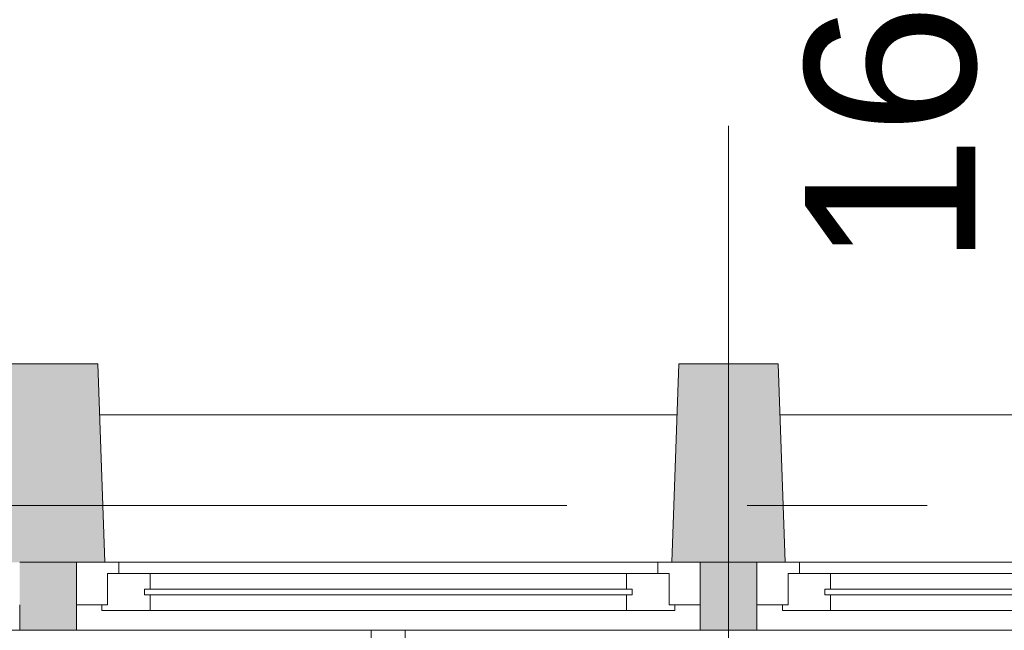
# Model space of a CAD drawing. Header units: centimetres. Extents: x -2424 to 2319, y 5 to 3760.
# Tile 74 of 117: x -751 to -577, y 3511 to 3619. Entities that reach past the tile are written whole.
import ezdxf

# ---------------------------------------------------------------- set-up
doc = ezdxf.new("R2010")
doc.units = ezdxf.units.CM
doc.linetypes.add('Oś', pattern=[222.25, 127, -31.75, 31.75, -31.75])
for name, color, linetype, lineweight in [('A-GLAZ', 151, 'Continuous', 13), ('A-WALL', 113, 'Continuous', 13), ('S-COLS', 52, 'Continuous', 13), ('S-GRID', 1, 'Continuous', 13), ('S-GRID-IDEN', 1, 'Continuous', 13)]:
    doc.layers.add(name, color=color, linetype=linetype, lineweight=lineweight)
doc.layers.add('A-WALL-PATT', color=111, linetype='Continuous', lineweight=13, plot=False)
doc.styles.add('Arial_5', font='arial.ttf', dxfattribs={"height": 30})

msp = doc.modelspace()

# ---------------------------------------------------------------- hatches: boundary and pattern name
at = {"layer": 'S-COLS', "lineweight": 9}
for points in [[(-735.62, 3523.33), (-736.87, 3558.33), (-754.37, 3558.33), (-755.62, 3523.33), (-740.62, 3523.33)], [(-630.62, 3523.33), (-615.62, 3523.33), (-616.87, 3558.33), (-634.37, 3558.33), (-635.62, 3523.33)]]:
    msp.add_hatch(color=251, dxfattribs=at).paths.add_polyline_path(points, flags=0)

# ---------------------------------------------------------------- linework, layer by layer
at = {"layer": 'A-GLAZ', "color": 251, "lineweight": 9}
for p, q in [((-740.62, 3523.33), (-733.12, 3523.33)), ((-740.62, 3515.83), (-740.62, 3523.33)), ((-630.62, 3523.33), (-740.62, 3523.33)), ((-733.12, 3523.33), (-733.12, 3521.33)), ((-733.12, 3523.33), (-638.12, 3523.33)), ((-638.12, 3523.33), (-630.62, 3523.33)), ((-638.12, 3521.33), (-638.12, 3523.33)), ((-630.62, 3523.33), (-630.62, 3515.83)), ((-613.12, 3523.33), (-620.62, 3523.33)), ((-620.62, 3523.33), (-620.62, 3515.83)), ((-620.62, 3523.33), (-510.62, 3523.33)), ((-613.12, 3521.33), (-613.12, 3523.33)), ((-518.12, 3523.33), (-613.12, 3523.33)), ((-735.12, 3521.33), (-727.62, 3521.33)), ((-735.12, 3515.83), (-735.12, 3521.33)), ((-733.12, 3521.33), (-735.12, 3521.33)), ((-735.12, 3521.33), (-735.12, 3515.83)), ((-727.62, 3521.33), (-727.62, 3518.58)), ((-727.62, 3521.33), (-643.62, 3521.33)), ((-643.62, 3521.33), (-636.12, 3521.33)), ((-643.62, 3518.58), (-643.62, 3521.33)), ((-636.12, 3521.33), (-638.12, 3521.33)), ((-636.12, 3521.33), (-636.12, 3515.83)), ((-636.12, 3515.83), (-636.12, 3521.33)), ((-607.62, 3521.33), (-615.12, 3521.33)), ((-615.12, 3521.33), (-615.12, 3515.83)), ((-615.12, 3515.83), (-615.12, 3521.33)), ((-615.12, 3521.33), (-613.12, 3521.33)), ((-607.62, 3518.58), (-607.62, 3521.33)), ((-523.62, 3521.33), (-607.62, 3521.33)), ((-728.62, 3518.58), (-642.62, 3518.58)), ((-728.62, 3517.58), (-728.62, 3518.58)), ((-728.62, 3518.58), (-728.62, 3517.58)), ((-727.62, 3518.58), (-728.62, 3518.58)), ((-642.62, 3518.58), (-643.62, 3518.58)), ((-642.62, 3518.58), (-642.62, 3517.58)), ((-642.62, 3517.58), (-642.62, 3518.58)), ((-522.62, 3518.58), (-608.62, 3518.58)), ((-608.62, 3518.58), (-608.62, 3517.58)), ((-608.62, 3517.58), (-608.62, 3518.58)), ((-608.62, 3518.58), (-607.62, 3518.58)), ((-642.62, 3517.58), (-728.62, 3517.58)), ((-728.62, 3517.58), (-727.62, 3517.58)), ((-727.62, 3517.58), (-727.62, 3514.83)), ((-643.62, 3517.58), (-642.62, 3517.58)), ((-643.62, 3514.83), (-643.62, 3517.58)), ((-608.62, 3517.58), (-522.62, 3517.58)), ((-607.62, 3517.58), (-608.62, 3517.58)), ((-607.62, 3514.83), (-607.62, 3517.58)), ((-735.12, 3515.83), (-740.62, 3515.83)), ((-736.12, 3515.83), (-735.12, 3515.83)), ((-736.12, 3514.83), (-736.12, 3515.83)), ((-727.62, 3514.83), (-736.12, 3514.83)), ((-727.62, 3514.83), (-643.62, 3514.83)), ((-635.12, 3514.83), (-643.62, 3514.83)), ((-636.12, 3515.83), (-635.12, 3515.83)), ((-630.62, 3515.83), (-636.12, 3515.83)), ((-635.12, 3515.83), (-635.12, 3514.83)), ((-620.62, 3515.83), (-615.12, 3515.83)), ((-615.12, 3515.83), (-616.12, 3515.83)), ((-616.12, 3515.83), (-616.12, 3514.83)), ((-616.12, 3514.83), (-607.62, 3514.83)), ((-523.62, 3514.83), (-607.62, 3514.83))]:
    msp.add_line(p, q, dxfattribs=at)
at = {"layer": 'A-WALL', "color": 251, "lineweight": 9}
for p, q in [((-736.55, 3549.33), (-634.69, 3549.33)), ((-616.55, 3549.33), (-514.69, 3549.33)), ((-750.62, 3515.83), (-750.62, 3511.33)), ((-740.62, 3511.33), (-740.62, 3515.83)), ((-630.62, 3515.83), (-630.62, 3511.33)), ((-620.62, 3511.33), (-620.62, 3515.83)), ((-510.62, 3511.33), (-922.62, 3511.33)), ((-688.62, 3271.29), (-688.62, 3511.33)), ((-682.62, 3511.33), (-682.62, 3271.29))]:
    msp.add_line(p, q, dxfattribs=at)
at = {"layer": 'A-WALL-PATT', "color": 251, "linetype": 'Continuous', "lineweight": 9, "extrusion": (0, 0, -1)}
for points in [[(746.12, 3511.33), (750.62, 3523.33), (750.62, 3511.33)], [(750.62, 3523.33), (746.12, 3511.33), (740.62, 3523.33)], [(740.62, 3523.33), (746.12, 3511.33), (740.62, 3511.33)], [(625.12, 3511.33), (630.62, 3523.33), (630.62, 3511.33)], [(630.62, 3523.33), (625.12, 3511.33), (620.62, 3523.33)], [(620.62, 3523.33), (625.12, 3511.33), (620.62, 3511.33)]]:
    msp.add_solid(points, dxfattribs=at)
at = {"layer": 'S-COLS', "color": 251, "lineweight": 9}
for p, q in [((-754.37, 3558.33), (-736.87, 3558.33)), ((-736.87, 3558.33), (-735.62, 3523.33)), ((-634.37, 3558.33), (-635.62, 3523.33)), ((-616.87, 3558.33), (-634.37, 3558.33)), ((-615.62, 3523.33), (-616.87, 3558.33)), ((-740.62, 3523.33), (-750.62, 3523.33)), ((-630.62, 3523.33), (-620.62, 3523.33))]:
    msp.add_line(p, q, dxfattribs=at)
at = {"layer": 'S-GRID', "color": 251, "linetype": 'Oś', "lineweight": 9}
for p, q in [((-625.62, 3600.33), (-625.62, 2843.33)), ((-1225.62, 3533.33), (1983.25, 3533.33))]:
    msp.add_line(p, q, dxfattribs=at)

# ---------------------------------------------------------------- texts
at = {"layer": 'S-GRID-IDEN', "color": 251, "lineweight": 9, "style": 'Arial_5'}
msp.add_text('16', height=30, rotation=90, dxfattribs=at).set_placement((-582.12, 3575.38))

doc.saveas('drawing.dxf')
